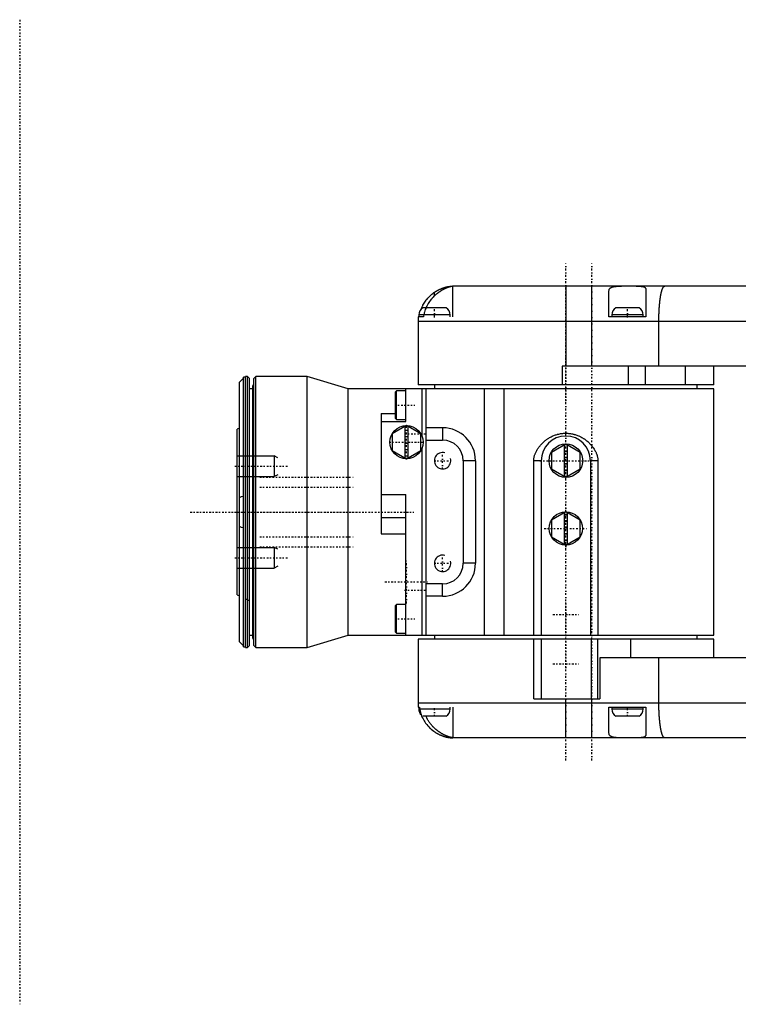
# Model space of a CAD drawing. Extents: x -526 to 218, y -128 to 128.
# Tile 1 of 9: x -526 to -351, y -120 to 120. Entities that reach past the tile are written whole.
import ezdxf

# ---------------------------------------------------------------- set-up
doc = ezdxf.new("R2010")
doc.units = 0
doc.linetypes.add('CENTER', pattern=[1.5, 0.45, -0.5, 0.05, -0.5])
for name, color, linetype in [('AM_0', 7, 'CONTINUOUS'), ('AM_10', 7, 'CONTINUOUS'), ('AM_7', 7, 'CENTER')]:
    doc.layers.add(name, color=color, linetype=linetype)

msp = doc.modelspace()

# ---------------------------------------------------------------- linework, layer by layer
at = {"layer": 'AM_0', "color": 7, "linetype": 'CONTINUOUS'}
for p, q in [((-425, 52.64), (-425, 53.5)), ((-420.5, 47.5), (-420.5, 55)), ((-306.59, 55), (-420.5, 55)), ((-393, 55), (-393, 35.5)), ((-386.7, 35.5), (-386.7, 55)), ((-382.5, 47.5), (-382.5, 53.76)), ((-373.5, 54.17), (-373.5, 47.5)), ((-428.8, 48), (-428.8, 47.5)), ((-421.2, 48), (-428.8, 48)), ((-422.15, 49.7), (-427.85, 49.7)), ((-421.2, 47.5), (-421.2, 48)), ((-381.8, 48), (-381.8, 47.5)), ((-374.2, 48), (-381.8, 48)), ((-375.15, 49.7), (-380.85, 49.7)), ((-374.2, 47.5), (-374.2, 48)), ((-429, 46.5), (-429, 31)), ((-429, 46.5), (-308.21, 46.5)), ((-427.66, 47.5), (-428.94, 47.5)), ((-373.5, 47.5), (-382.5, 47.5)), ((-370.35, 35.5), (-370.35, 46.5)), ((-393.89, 35.5), (-393.89, 31)), ((-304.08, 35.5), (-393.89, 35.5)), ((-377.71, 31), (-377.71, 35.5)), ((-373.56, 31), (-373.56, 35.5)), ((-363.98, 35.5), (-363.98, 31)), ((-357, 31), (-357, 35.5)), ((-471.5, 32.57), (-472.5, 31.6)), ((-472.5, -31.6), (-472.5, 31.6)), ((-471, 32.8), (-471.5, 32.8)), ((-471.5, -32.8), (-471.5, 32.8)), ((-470.5, 33), (-471, 33)), ((-471, -33), (-471, 33)), ((-470, 32.5), (-470.5, 33)), ((-470.5, -33), (-470.5, 33)), ((-470, -32.5), (-470, 32.5)), ((-468.5, 33), (-469, 32.5)), ((-469, -32.5), (-469, 32.5)), ((-456, 33), (-468.5, 33)), ((-468.5, -33), (-468.5, 33)), ((-446, 30), (-456, 33)), ((-456, -33), (-456, 33)), ((-469.2, 30), (-470, 30)), ((-469, 31), (-469.2, 30.8)), ((-469.2, -30.8), (-469.2, 30.8)), ((-357, 30), (-446, 30)), ((-446, -30), (-446, 30)), ((-434.2, 29.5), (-434.45, 29.25)), ((-434.45, 22.75), (-434.45, 29.25)), ((-432, 29.5), (-434.2, 29.5)), ((-434.2, 22.5), (-434.2, 29.5)), ((-432, 22.04), (-432, 30)), ((-357, 31), (-429, 31)), ((-428, 18.4), (-428, 30)), ((-427, -30), (-427, 30)), ((-425, 31), (-425, 30)), ((-412.8, -30), (-412.8, 30)), ((-408.01, -30), (-408.01, 30)), ((-361, 30), (-361, 31)), ((-357, -30), (-357, 30)), ((-438, 24), (-434.45, 24)), ((-438, 24), (-438, -5.29)), ((-438, 22.04), (-432, 22.04)), ((-434.45, 22.75), (-434.2, 22.5)), ((-434.2, 22.5), (-432, 22.5)), ((-472.5, 20.44), (-473, 20.2)), ((-473, -20.2), (-473, 20.2)), ((-431.8, 21.04), (-435.3, 19.02)), ((-432.15, 13.16), (-432.15, 20.84)), ((-428.3, 19.02), (-431.8, 21.04)), ((-431.45, 20.84), (-431.45, 13.16)), ((-423, 20.5), (-427, 20.5)), ((-423, 20.5), (-423, 17.5)), ((-435.3, 19.02), (-435.3, 14.98)), ((-428.3, 14.98), (-428.3, 19.02)), ((-427, 17.5), (-423, 17.5)), ((-435.3, 14.98), (-431.8, 12.96)), ((-431.8, 12.96), (-428.3, 14.98)), ((-428, -30), (-428, 15.6)), ((-393, 16.54), (-396.5, 14.52)), ((-396.5, 14.52), (-396.5, 10.48)), ((-393.35, 8.66), (-393.35, 16.34)), ((-389.5, 14.52), (-393, 16.54)), ((-392.65, 16.34), (-392.65, 8.66)), ((-389.5, 10.48), (-389.5, 14.52)), ((-418, 12.5), (-418, -12.5)), ((-415, 12.5), (-418, 12.5)), ((-415, 12.5), (-415, -12.5)), ((-400.83, -30), (-400.83, 12.5)), ((-399, 12.5), (-400.83, 12.5)), ((-399, 12.5), (-399, -30)), ((-387, 12.5), (-387, -30)), ((-385.17, 12.5), (-387, 12.5)), ((-385.17, 12.5), (-385.17, -30)), ((-396.5, 10.48), (-393, 8.46)), ((-393, 8.46), (-389.5, 10.48)), ((-473, 8.64), (-472.99, 8.64)), ((-438, 4.29), (-432, 4.29)), ((-432, -30), (-432, 4.29)), ((-393, 0.04), (-396.5, -1.98)), ((-389.5, -1.98), (-393, 0.04)), ((-438, -1.35), (-432, -1.35)), ((-396.5, -1.98), (-396.5, -6.02)), ((-393.35, -7.84), (-393.35, -0.16)), ((-392.65, -0.16), (-392.65, -7.84)), ((-389.5, -6.02), (-389.5, -1.98)), ((-438, -5.29), (-432, -5.29)), ((-396.5, -6.02), (-393, -8.04)), ((-393, -8.04), (-389.5, -6.02)), ((-472.99, -8.64), (-473, -8.64)), ((-415, -12.5), (-418, -12.5)), ((-423, -17.5), (-427, -17.5)), ((-423, -20.5), (-423, -17.5)), ((-473, -20.2), (-472.5, -20.44)), ((-471, -21.15), (-470, -21.62)), ((-423, -20.5), (-427, -20.5)), ((-434.2, -22.5), (-434.45, -22.75)), ((-434.45, -29.25), (-434.45, -22.75)), ((-432, -22.5), (-434.2, -22.5)), ((-434.2, -29.5), (-434.2, -22.5)), ((-470, -30), (-469.2, -30)), ((-469.2, -30.8), (-469, -31)), ((-456, -33), (-446, -30)), ((-446, -30), (-357, -30)), ((-434.45, -29.25), (-434.2, -29.5)), ((-434.2, -29.5), (-432, -29.5)), ((-429, -31), (-429, -46.5)), ((-357, -31), (-429, -31)), ((-425, -30), (-425, -31)), ((-400.83, -45.5), (-400.83, -31)), ((-399, -31), (-399, -45.5)), ((-386.83, -31), (-386.83, -45.5)), ((-385.31, -31), (-385.31, -45.5)), ((-377.22, -31), (-377.22, -35.5)), ((-361, -31), (-361, -30)), ((-357, -35.5), (-357, -31)), ((-472.5, -31.6), (-471.5, -32.57)), ((-471.5, -32.8), (-471, -32.8)), ((-471, -33), (-470.5, -33)), ((-470.5, -33), (-470, -32.5)), ((-469, -32.5), (-468.5, -33)), ((-468.5, -33), (-456, -33)), ((-304, -35.5), (-384.73, -35.5)), ((-384.73, -35.5), (-384.73, -45.5)), ((-370.35, -46.5), (-370.35, -35.5)), ((-400.83, -45.5), (-384.73, -45.5)), ((-393, -55), (-393, -45.5)), ((-386.7, -55), (-386.7, -45.5)), ((-429, -46.5), (-308.21, -46.5)), ((-428.94, -47.5), (-428.66, -47.5)), ((-428.8, -47.5), (-428.8, -48)), ((-421.2, -48), (-421.2, -47.5)), ((-420.5, -47.5), (-420.5, -55)), ((-382.5, -53.76), (-382.5, -47.5)), ((-382.5, -47.5), (-373.5, -47.5)), ((-381.8, -47.5), (-381.8, -48)), ((-374.2, -48), (-374.2, -47.5)), ((-373.5, -47.5), (-373.5, -54.17)), ((-421.2, -48), (-428.8, -48)), ((-422.15, -49.7), (-427.85, -49.7)), ((-374.2, -48), (-381.8, -48)), ((-375.15, -49.7), (-380.85, -49.7)), ((-306.59, -55), (-420.5, -55))]:
    msp.add_line(p, q, dxfattribs=at)
for points in [[(-428.19, 49.44, 0), (-428.14, 49.57, 0), (-428.03, 49.83, 0), (-427.92, 50.09, 0), (-427.85, 50.22, 0), (-427.79, 50.35, 0), (-427.65, 50.61, 0), (-427.5, 50.87, 0), (-427.34, 51.12, 0), (-427.17, 51.37, 0), (-427, 51.61, 0), (-426.9, 51.73, 0), (-426.81, 51.84, 0), (-426.62, 52.07, 0), (-426.43, 52.28, 0), (-426.23, 52.48, 0), (-426.03, 52.68, 0), (-425.82, 52.87, 0), (-425.71, 52.96, 0), (-425.6, 53.06, 0), (-425.36, 53.24, 0), (-425.12, 53.42, 0), (-425, 53.5, 0)], [(-425, 53.5, 0), (-424.97, 53.52, 0), (-424.91, 53.56, 0), (-424.86, 53.6, 0), (-424.83, 53.62, 0), (-424.8, 53.64, 0), (-424.74, 53.67, 0), (-424.69, 53.71, 0), (-424.63, 53.75, 0), (-424.57, 53.78, 0), (-424.51, 53.82, 0), (-424.48, 53.83, 0), (-424.45, 53.85, 0), (-424.39, 53.89, 0), (-424.33, 53.92, 0), (-424.27, 53.95, 0), (-424.22, 53.98, 0), (-424.16, 54.02, 0), (-424.13, 54.03, 0), (-424.1, 54.05, 0), (-424.04, 54.08, 0), (-423.98, 54.11, 0), (-423.95, 54.13, 0), (-423.92, 54.14, 0), (-423.86, 54.17, 0), (-423.8, 54.2, 0), (-423.77, 54.21, 0), (-423.74, 54.23, 0), (-423.68, 54.26, 0), (-423.62, 54.28, 0), (-423.56, 54.31, 0), (-423.5, 54.34, 0), (-423.44, 54.36, 0), (-423.41, 54.37, 0), (-423.38, 54.39, 0), (-423.32, 54.41, 0), (-423.26, 54.44, 0), (-423.2, 54.46, 0), (-423.15, 54.48, 0), (-423.09, 54.5, 0), (-423.06, 54.51, 0), (-423.03, 54.53, 0), (-422.97, 54.55, 0), (-422.91, 54.57, 0), (-422.86, 54.59, 0), (-422.8, 54.61, 0), (-422.74, 54.63, 0), (-422.71, 54.64, 0), (-422.68, 54.64, 0), (-422.63, 54.66, 0), (-422.57, 54.68, 0), (-422.52, 54.7, 0), (-422.46, 54.71, 0), (-422.41, 54.73, 0), (-422.38, 54.73, 0), (-422.35, 54.74, 0), (-422.3, 54.76, 0), (-422.25, 54.77, 0), (-422.2, 54.78, 0), (-422.14, 54.8, 0), (-422.09, 54.81, 0), (-422.07, 54.81, 0), (-422.04, 54.82, 0), (-421.99, 54.83, 0), (-421.94, 54.84, 0), (-421.92, 54.85, 0), (-421.89, 54.85, 0), (-421.84, 54.86, 0), (-421.8, 54.87, 0), (-421.77, 54.88, 0), (-421.75, 54.88, 0), (-421.7, 54.89, 0), (-421.66, 54.9, 0), (-421.61, 54.91, 0), (-421.57, 54.91, 0), (-421.52, 54.92, 0), (-421.5, 54.92, 0), (-421.48, 54.93, 0), (-421.44, 54.93, 0), (-421.4, 54.94, 0), (-421.36, 54.94, 0), (-421.32, 54.95, 0), (-421.28, 54.95, 0), (-421.26, 54.96, 0), (-421.24, 54.96, 0), (-421.21, 54.96, 0), (-421.17, 54.97, 0), (-421.14, 54.97, 0), (-421.1, 54.97, 0), (-421.07, 54.97, 0), (-421.05, 54.98, 0), (-421.03, 54.98, 0), (-421, 54.98, 0), (-420.97, 54.98, 0), (-420.94, 54.98, 0), (-420.91, 54.99, 0), (-420.89, 54.99, 0), (-420.87, 54.99, 0), (-420.86, 54.99, 0), (-420.83, 54.99, 0), (-420.81, 54.99, 0), (-420.78, 54.99, 0), (-420.76, 54.99, 0), (-420.74, 55, 0), (-420.73, 55, 0), (-420.72, 55, 0), (-420.7, 55, 0), (-420.68, 55, 0), (-420.67, 55, 0), (-420.66, 55, 0), (-420.64, 55, 0), (-420.62, 55, 0), (-420.62, 55, 0), (-420.61, 55, 0), (-420.59, 55, 0), (-420.58, 55, 0), (-420.57, 55, 0), (-420.56, 55, 0), (-420.55, 55, 0), (-420.54, 55, 0), (-420.54, 55, 0), (-420.53, 55, 0), (-420.52, 55, 0), (-420.52, 55, 0), (-420.51, 55, 0), (-420.51, 55, 0), (-420.5, 55, 0), (-420.5, 55, 0), (-420.5, 55, 0), (-420.5, 55, 0), (-420.5, 55, 0)], [(-420.5, 54.99, 0), (-420.5, 54.99, 0), (-420.5, 54.99, 0), (-420.5, 54.99, 0), (-420.51, 54.99, 0), (-420.51, 54.99, 0), (-420.51, 54.98, 0), (-420.52, 54.98, 0), (-420.52, 54.98, 0), (-420.53, 54.98, 0), (-420.54, 54.98, 0), (-420.55, 54.98, 0), (-420.55, 54.98, 0), (-420.56, 54.97, 0), (-420.57, 54.97, 0), (-420.59, 54.97, 0), (-420.6, 54.97, 0), (-420.62, 54.97, 0), (-420.63, 54.96, 0), (-420.63, 54.96, 0), (-420.65, 54.96, 0), (-420.67, 54.96, 0), (-420.68, 54.95, 0), (-420.69, 54.95, 0), (-420.71, 54.95, 0), (-420.73, 54.94, 0), (-420.74, 54.94, 0), (-420.76, 54.94, 0), (-420.78, 54.94, 0), (-420.8, 54.93, 0), (-420.83, 54.93, 0), (-420.86, 54.92, 0), (-420.89, 54.91, 0), (-420.9, 54.91, 0), (-420.91, 54.91, 0), (-420.94, 54.9, 0), (-420.98, 54.89, 0), (-421.01, 54.89, 0), (-421.04, 54.88, 0), (-421.07, 54.87, 0), (-421.09, 54.87, 0), (-421.11, 54.86, 0), (-421.15, 54.85, 0), (-421.18, 54.84, 0), (-421.22, 54.83, 0), (-421.26, 54.82, 0), (-421.3, 54.81, 0), (-421.32, 54.8, 0), (-421.34, 54.8, 0), (-421.38, 54.79, 0), (-421.42, 54.77, 0), (-421.46, 54.76, 0), (-421.51, 54.75, 0), (-421.55, 54.73, 0), (-421.57, 54.72, 0), (-421.59, 54.72, 0), (-421.64, 54.7, 0), (-421.69, 54.69, 0), (-421.73, 54.67, 0), (-421.78, 54.65, 0), (-421.83, 54.63, 0), (-421.85, 54.62, 0), (-421.88, 54.62, 0), (-421.93, 54.6, 0), (-421.98, 54.58, 0), (-422, 54.57, 0), (-422.03, 54.56, 0), (-422.08, 54.53, 0), (-422.13, 54.51, 0), (-422.16, 54.5, 0), (-422.18, 54.49, 0), (-422.23, 54.47, 0), (-422.29, 54.44, 0), (-422.34, 54.42, 0), (-422.4, 54.4, 0), (-422.45, 54.37, 0), (-422.48, 54.36, 0), (-422.5, 54.34, 0), (-422.56, 54.32, 0), (-422.61, 54.29, 0), (-422.67, 54.26, 0), (-422.73, 54.23, 0), (-422.78, 54.21, 0), (-422.81, 54.19, 0), (-422.84, 54.18, 0), (-422.9, 54.15, 0), (-422.95, 54.11, 0), (-423.01, 54.08, 0), (-423.07, 54.05, 0), (-423.12, 54.02, 0), (-423.15, 54, 0), (-423.18, 53.99, 0), (-423.24, 53.95, 0), (-423.3, 53.92, 0), (-423.35, 53.88, 0), (-423.41, 53.85, 0), (-423.47, 53.81, 0), (-423.5, 53.79, 0), (-423.53, 53.77, 0), (-423.58, 53.74, 0), (-423.64, 53.7, 0), (-423.7, 53.66, 0), (-423.76, 53.62, 0), (-423.81, 53.58, 0), (-423.84, 53.56, 0), (-423.87, 53.54, 0), (-423.93, 53.5, 0), (-423.98, 53.46, 0), (-424.01, 53.44, 0), (-424.04, 53.42, 0), (-424.1, 53.38, 0), (-424.15, 53.34, 0), (-424.18, 53.32, 0), (-424.21, 53.3, 0), (-424.27, 53.25, 0), (-424.32, 53.21, 0), (-424.38, 53.17, 0), (-424.43, 53.12, 0), (-424.49, 53.08, 0), (-424.52, 53.06, 0), (-424.54, 53.03, 0), (-424.6, 52.99, 0), (-424.65, 52.94, 0), (-424.84, 52.78, 0), (-425, 52.64, 0)], [(-382.5, 53.76, 0), (-382.5, 53.85, 0), (-382.48, 54, 0), (-382.46, 54.09, 0), (-382.45, 54.11, 0), (-382.45, 54.14, 0), (-382.44, 54.15, 0), (-382.44, 54.16, 0), (-382.43, 54.18, 0), (-382.42, 54.21, 0), (-382.42, 54.22, 0), (-382.41, 54.23, 0), (-382.4, 54.25, 0), (-382.39, 54.27, 0), (-382.39, 54.28, 0), (-382.38, 54.29, 0), (-382.37, 54.32, 0), (-382.36, 54.34, 0), (-382.35, 54.36, 0), (-382.33, 54.38, 0), (-382.32, 54.4, 0), (-382.31, 54.41, 0), (-382.31, 54.42, 0), (-382.29, 54.43, 0), (-382.27, 54.45, 0), (-382.26, 54.47, 0), (-382.24, 54.49, 0), (-382.22, 54.51, 0), (-382.22, 54.51, 0), (-382.21, 54.52, 0), (-382.19, 54.54, 0), (-382.17, 54.56, 0), (-382.15, 54.57, 0), (-382.13, 54.59, 0), (-382.11, 54.6, 0), (-382.1, 54.61, 0), (-382.09, 54.62, 0), (-382.07, 54.63, 0), (-382.04, 54.65, 0), (-382.02, 54.66, 0), (-382, 54.68, 0), (-381.97, 54.69, 0), (-381.96, 54.7, 0), (-381.95, 54.7, 0), (-381.92, 54.71, 0), (-381.9, 54.73, 0), (-381.87, 54.74, 0), (-381.84, 54.75, 0), (-381.82, 54.76, 0), (-381.8, 54.77, 0), (-381.79, 54.77, 0), (-381.76, 54.78, 0), (-381.73, 54.79, 0), (-381.71, 54.8, 0), (-381.7, 54.8, 0), (-381.67, 54.81, 0), (-381.64, 54.82, 0), (-381.62, 54.83, 0), (-381.61, 54.83, 0), (-381.58, 54.84, 0), (-381.54, 54.85, 0), (-381.51, 54.86, 0), (-381.48, 54.86, 0), (-381.44, 54.87, 0), (-381.43, 54.87, 0), (-381.41, 54.88, 0), (-381.37, 54.89, 0), (-381.34, 54.89, 0), (-381.3, 54.9, 0), (-381.27, 54.9, 0), (-381.23, 54.91, 0), (-381.21, 54.91, 0), (-381.19, 54.92, 0), (-381.15, 54.92, 0), (-381.12, 54.93, 0), (-381.08, 54.93, 0), (-381.04, 54.94, 0), (-381, 54.94, 0), (-380.98, 54.94, 0), (-380.96, 54.95, 0), (-380.92, 54.95, 0), (-380.88, 54.95, 0), (-380.83, 54.96, 0), (-380.79, 54.96, 0), (-380.75, 54.96, 0), (-380.73, 54.97, 0), (-380.71, 54.97, 0), (-380.67, 54.97, 0), (-380.62, 54.97, 0), (-380.58, 54.98, 0), (-380.53, 54.98, 0), (-380.49, 54.98, 0), (-380.47, 54.98, 0), (-380.45, 54.98, 0), (-380.4, 54.98, 0), (-380.35, 54.99, 0), (-380.33, 54.99, 0), (-380.31, 54.99, 0), (-380.26, 54.99, 0), (-380.22, 54.99, 0), (-380.19, 54.99, 0), (-380.17, 54.99, 0), (-380.12, 54.99, 0), (-380.07, 54.99, 0), (-380.03, 55, 0), (-379.98, 55, 0), (-379.93, 55, 0), (-379.91, 55, 0), (-379.88, 55, 0), (-379.83, 55, 0), (-379.78, 55, 0), (-379.73, 55, 0), (-379.68, 55, 0), (-379.63, 55, 0), (-379.61, 55, 0), (-379.58, 55, 0), (-379.53, 55, 0), (-379.48, 55, 0), (-379.46, 55, 0)], [(-375.86, 55, 0), (-375.74, 55, 0), (-375.5, 55, 0), (-375.28, 54.99, 0), (-375.17, 54.99, 0), (-375.07, 54.99, 0), (-374.86, 54.98, 0), (-374.67, 54.96, 0), (-374.49, 54.94, 0), (-374.33, 54.92, 0), (-374.18, 54.89, 0), (-374.11, 54.87, 0), (-374.04, 54.85, 0), (-373.92, 54.8, 0), (-373.81, 54.74, 0), (-373.72, 54.68, 0), (-373.65, 54.61, 0), (-373.59, 54.53, 0), (-373.56, 54.48, 0), (-373.54, 54.44, 0), (-373.52, 54.34, 0), (-373.5, 54.23, 0), (-373.5, 54.17, 0)], [(-370.35, 46.5, 0), (-370.35, 46.56, 0), (-370.35, 46.69, 0), (-370.35, 46.81, 0), (-370.35, 46.87, 0), (-370.35, 46.93, 0), (-370.34, 47.06, 0), (-370.34, 47.18, 0), (-370.34, 47.3, 0), (-370.34, 47.43, 0), (-370.34, 47.55, 0), (-370.34, 47.61, 0), (-370.33, 47.67, 0), (-370.33, 47.79, 0), (-370.33, 47.92, 0), (-370.32, 48.04, 0), (-370.32, 48.16, 0), (-370.32, 48.28, 0), (-370.31, 48.34, 0), (-370.31, 48.4, 0), (-370.31, 48.52, 0), (-370.3, 48.64, 0), (-370.3, 48.7, 0), (-370.3, 48.76, 0), (-370.29, 48.88, 0), (-370.28, 49, 0), (-370.28, 49.05, 0), (-370.28, 49.11, 0), (-370.27, 49.23, 0), (-370.27, 49.35, 0), (-370.26, 49.46, 0), (-370.25, 49.58, 0), (-370.24, 49.7, 0), (-370.24, 49.75, 0), (-370.24, 49.81, 0), (-370.23, 49.92, 0), (-370.22, 50.04, 0), (-370.21, 50.15, 0), (-370.2, 50.26, 0), (-370.19, 50.37, 0), (-370.19, 50.43, 0), (-370.18, 50.48, 0), (-370.17, 50.59, 0), (-370.16, 50.7, 0), (-370.15, 50.8, 0), (-370.14, 50.91, 0), (-370.13, 51.01, 0), (-370.12, 51.07, 0), (-370.12, 51.12, 0), (-370.11, 51.22, 0), (-370.1, 51.32, 0), (-370.08, 51.43, 0), (-370.07, 51.53, 0), (-370.06, 51.62, 0), (-370.05, 51.67, 0), (-370.05, 51.72, 0), (-370.03, 51.82, 0), (-370.02, 51.91, 0), (-370.01, 52.01, 0), (-369.99, 52.1, 0), (-369.98, 52.2, 0), (-369.97, 52.24, 0), (-369.97, 52.29, 0), (-369.95, 52.38, 0), (-369.94, 52.47, 0), (-369.93, 52.51, 0), (-369.92, 52.55, 0), (-369.91, 52.64, 0), (-369.89, 52.72, 0), (-369.88, 52.77, 0), (-369.88, 52.81, 0), (-369.86, 52.89, 0), (-369.85, 52.97, 0), (-369.83, 53.05, 0), (-369.81, 53.13, 0), (-369.8, 53.21, 0), (-369.79, 53.24, 0), (-369.78, 53.28, 0), (-369.76, 53.35, 0), (-369.75, 53.43, 0), (-369.73, 53.5, 0), (-369.71, 53.57, 0), (-369.7, 53.63, 0), (-369.69, 53.67, 0), (-369.68, 53.7, 0), (-369.66, 53.77, 0), (-369.64, 53.83, 0), (-369.62, 53.89, 0), (-369.61, 53.95, 0), (-369.59, 54.01, 0), (-369.58, 54.04, 0), (-369.57, 54.07, 0), (-369.55, 54.12, 0), (-369.53, 54.18, 0), (-369.51, 54.23, 0), (-369.49, 54.28, 0), (-369.48, 54.33, 0), (-369.47, 54.35, 0), (-369.46, 54.38, 0), (-369.44, 54.42, 0), (-369.42, 54.47, 0), (-369.4, 54.51, 0), (-369.38, 54.55, 0), (-369.36, 54.59, 0), (-369.35, 54.61, 0), (-369.34, 54.62, 0), (-369.32, 54.66, 0), (-369.3, 54.69, 0), (-369.29, 54.71, 0), (-369.28, 54.73, 0), (-369.26, 54.76, 0), (-369.24, 54.78, 0), (-369.23, 54.8, 0), (-369.22, 54.81, 0), (-369.2, 54.84, 0), (-369.18, 54.86, 0), (-369.16, 54.88, 0), (-369.14, 54.9, 0), (-369.12, 54.92, 0), (-369.11, 54.93, 0), (-369.1, 54.93, 0), (-369.08, 54.95, 0), (-369.05, 54.96, 0), (-369.03, 54.97, 0), (-369.01, 54.98, 0), (-368.99, 54.99, 0), (-368.98, 54.99, 0), (-368.97, 54.99, 0), (-368.95, 55, 0), (-368.93, 55, 0), (-368.92, 55, 0)], [(-425, 52.64, 0), (-425.12, 52.53, 0), (-425.34, 52.31, 0), (-425.56, 52.08, 0), (-425.67, 51.95, 0), (-425.77, 51.83, 0), (-425.98, 51.57, 0), (-426.18, 51.3, 0), (-426.37, 51.02, 0), (-426.55, 50.74, 0), (-426.72, 50.45, 0), (-426.79, 50.3, 0), (-426.87, 50.16, 0), (-427, 49.87, 0), (-427.12, 49.58, 0), (-427.24, 49.28, 0), (-427.34, 48.97, 0), (-427.44, 48.65, 0), (-427.48, 48.49, 0), (-427.52, 48.33, 0), (-427.59, 48, 0), (-427.64, 47.67, 0), (-427.66, 47.5, 0)], [(-400.83, 12.5, 0), (-400.83, 12.59, 0), (-400.82, 12.77, 0), (-400.8, 12.95, 0), (-400.79, 13.04, 0), (-400.77, 13.13, 0), (-400.74, 13.3, 0), (-400.7, 13.48, 0), (-400.65, 13.65, 0), (-400.6, 13.83, 0), (-400.54, 14, 0), (-400.51, 14.09, 0), (-400.48, 14.17, 0), (-400.41, 14.34, 0), (-400.34, 14.5, 0), (-400.26, 14.66, 0), (-400.17, 14.83, 0), (-400.09, 14.99, 0), (-400.04, 15.07, 0), (-399.99, 15.16, 0), (-399.89, 15.32, 0), (-399.78, 15.49, 0), (-399.73, 15.57, 0), (-399.67, 15.66, 0), (-399.55, 15.82, 0), (-399.42, 15.99, 0), (-399.36, 16.07, 0), (-399.29, 16.15, 0), (-399.15, 16.31, 0), (-399.01, 16.48, 0), (-398.86, 16.64, 0), (-398.71, 16.79, 0), (-398.55, 16.95, 0), (-398.47, 17.02, 0), (-398.39, 17.09, 0), (-398.22, 17.24, 0), (-398.05, 17.38, 0), (-397.88, 17.51, 0), (-397.7, 17.65, 0), (-397.52, 17.77, 0), (-397.43, 17.83, 0), (-397.34, 17.89, 0), (-397.15, 18.01, 0), (-396.96, 18.12, 0), (-396.76, 18.23, 0), (-396.57, 18.33, 0), (-396.37, 18.43, 0), (-396.27, 18.47, 0), (-396.17, 18.52, 0), (-395.96, 18.6, 0), (-395.76, 18.68, 0), (-395.55, 18.76, 0), (-395.34, 18.82, 0), (-395.13, 18.89, 0), (-395.02, 18.92, 0), (-394.91, 18.94, 0), (-394.7, 18.99, 0), (-394.48, 19.04, 0), (-394.26, 19.08, 0), (-394.04, 19.11, 0), (-393.82, 19.14, 0), (-393.71, 19.15, 0), (-393.6, 19.16, 0), (-393.38, 19.17, 0), (-393.16, 19.18, 0), (-393.04, 19.18, 0), (-392.93, 19.18, 0), (-392.71, 19.17, 0), (-392.49, 19.16, 0), (-392.38, 19.15, 0), (-392.27, 19.14, 0), (-392.05, 19.12, 0), (-391.83, 19.09, 0), (-391.61, 19.05, 0), (-391.39, 19.01, 0), (-391.18, 18.96, 0), (-391.07, 18.94, 0), (-390.96, 18.91, 0), (-390.75, 18.85, 0), (-390.54, 18.78, 0), (-390.33, 18.71, 0), (-390.12, 18.64, 0), (-389.92, 18.55, 0), (-389.81, 18.51, 0), (-389.71, 18.46, 0), (-389.51, 18.37, 0), (-389.32, 18.27, 0), (-389.12, 18.17, 0), (-388.93, 18.06, 0), (-388.74, 17.94, 0), (-388.65, 17.88, 0), (-388.56, 17.82, 0), (-388.37, 17.7, 0), (-388.19, 17.57, 0), (-388.02, 17.43, 0), (-387.85, 17.3, 0), (-387.68, 17.15, 0), (-387.6, 17.08, 0), (-387.51, 17.01, 0), (-387.35, 16.85, 0), (-387.2, 16.7, 0), (-387.05, 16.54, 0), (-386.9, 16.38, 0), (-386.76, 16.21, 0), (-386.69, 16.12, 0), (-386.62, 16.04, 0), (-386.48, 15.87, 0), (-386.36, 15.69, 0), (-386.3, 15.61, 0), (-386.24, 15.52, 0), (-386.13, 15.34, 0), (-386.02, 15.17, 0), (-385.97, 15.08, 0), (-385.92, 14.99, 0), (-385.82, 14.82, 0), (-385.73, 14.65, 0), (-385.65, 14.47, 0), (-385.58, 14.3, 0), (-385.51, 14.13, 0), (-385.48, 14.05, 0), (-385.44, 13.97, 0), (-385.39, 13.8, 0), (-385.34, 13.63, 0), (-385.29, 13.46, 0), (-385.25, 13.29, 0), (-385.22, 13.11, 0), (-385.21, 13.03, 0), (-385.2, 12.94, 0), (-385.18, 12.76, 0), (-385.17, 12.59, 0), (-385.17, 12.5, 0)], [(-472.5, 3.52, 0), (-472.34, 3.6, 0), (-472, 3.74, 0), (-471.67, 3.85, 0), (-471.5, 3.89, 0)], [(-471.5, -3.89, 0), (-471.67, -3.85, 0), (-472, -3.74, 0), (-472.34, -3.6, 0), (-472.5, -3.52, 0)], [(-428.66, -47.5, 0), (-428.63, -47.7, 0), (-428.56, -48.11, 0), (-428.47, -48.51, 0), (-428.42, -48.71, 0), (-428.37, -48.91, 0), (-428.24, -49.29, 0), (-428.11, -49.66, 0), (-427.95, -50.01, 0), (-427.78, -50.37, 0), (-427.59, -50.72, 0), (-427.48, -50.9, 0), (-427.37, -51.07, 0), (-427.14, -51.42, 0), (-426.89, -51.74, 0), (-426.63, -52.05, 0), (-426.37, -52.35, 0), (-426.1, -52.62, 0), (-425.96, -52.75, 0), (-425.81, -52.88, 0), (-425.5, -53.14, 0), (-425.17, -53.39, 0), (-425, -53.5, 0)], [(-368.92, -55, 0), (-368.93, -55, 0), (-368.95, -55, 0), (-368.97, -54.99, 0), (-368.98, -54.99, 0), (-368.99, -54.99, 0), (-369.01, -54.98, 0), (-369.03, -54.97, 0), (-369.05, -54.96, 0), (-369.08, -54.95, 0), (-369.1, -54.93, 0), (-369.11, -54.93, 0), (-369.12, -54.92, 0), (-369.14, -54.9, 0), (-369.16, -54.88, 0), (-369.18, -54.86, 0), (-369.2, -54.84, 0), (-369.22, -54.81, 0), (-369.23, -54.8, 0), (-369.24, -54.78, 0), (-369.26, -54.76, 0), (-369.28, -54.73, 0), (-369.29, -54.71, 0), (-369.3, -54.69, 0), (-369.32, -54.66, 0), (-369.34, -54.62, 0), (-369.35, -54.61, 0), (-369.36, -54.59, 0), (-369.38, -54.55, 0), (-369.4, -54.51, 0), (-369.42, -54.47, 0), (-369.44, -54.42, 0), (-369.46, -54.38, 0), (-369.47, -54.35, 0), (-369.48, -54.33, 0), (-369.49, -54.28, 0), (-369.51, -54.23, 0), (-369.53, -54.18, 0), (-369.55, -54.12, 0), (-369.57, -54.07, 0), (-369.58, -54.04, 0), (-369.59, -54.01, 0), (-369.61, -53.95, 0), (-369.62, -53.89, 0), (-369.64, -53.83, 0), (-369.66, -53.77, 0), (-369.68, -53.7, 0), (-369.69, -53.67, 0), (-369.7, -53.63, 0), (-369.71, -53.57, 0), (-369.73, -53.5, 0), (-369.75, -53.43, 0), (-369.76, -53.35, 0), (-369.78, -53.28, 0), (-369.79, -53.24, 0), (-369.8, -53.21, 0), (-369.81, -53.13, 0), (-369.83, -53.05, 0), (-369.85, -52.97, 0), (-369.86, -52.89, 0), (-369.88, -52.81, 0), (-369.88, -52.77, 0), (-369.89, -52.72, 0), (-369.91, -52.64, 0), (-369.92, -52.55, 0), (-369.93, -52.51, 0), (-369.94, -52.47, 0), (-369.95, -52.38, 0), (-369.97, -52.29, 0), (-369.97, -52.24, 0), (-369.98, -52.2, 0), (-369.99, -52.1, 0), (-370.01, -52.01, 0), (-370.02, -51.91, 0), (-370.03, -51.82, 0), (-370.05, -51.72, 0), (-370.05, -51.67, 0), (-370.06, -51.62, 0), (-370.07, -51.53, 0), (-370.08, -51.43, 0), (-370.1, -51.32, 0), (-370.11, -51.22, 0), (-370.12, -51.12, 0), (-370.12, -51.07, 0), (-370.13, -51.01, 0), (-370.14, -50.91, 0), (-370.15, -50.8, 0), (-370.16, -50.7, 0), (-370.17, -50.59, 0), (-370.18, -50.48, 0), (-370.19, -50.43, 0), (-370.19, -50.37, 0), (-370.2, -50.26, 0), (-370.21, -50.15, 0), (-370.22, -50.04, 0), (-370.23, -49.92, 0), (-370.24, -49.81, 0), (-370.24, -49.75, 0), (-370.24, -49.7, 0), (-370.25, -49.58, 0), (-370.26, -49.46, 0), (-370.27, -49.35, 0), (-370.27, -49.23, 0), (-370.28, -49.11, 0), (-370.28, -49.05, 0), (-370.28, -49, 0), (-370.29, -48.88, 0), (-370.3, -48.76, 0), (-370.3, -48.7, 0), (-370.3, -48.64, 0), (-370.31, -48.52, 0), (-370.31, -48.4, 0), (-370.31, -48.34, 0), (-370.32, -48.28, 0), (-370.32, -48.16, 0), (-370.32, -48.04, 0), (-370.33, -47.92, 0), (-370.33, -47.79, 0), (-370.33, -47.67, 0), (-370.34, -47.61, 0), (-370.34, -47.55, 0), (-370.34, -47.43, 0), (-370.34, -47.3, 0), (-370.34, -47.18, 0), (-370.34, -47.06, 0), (-370.35, -46.93, 0), (-370.35, -46.87, 0), (-370.35, -46.81, 0), (-370.35, -46.69, 0), (-370.35, -46.56, 0), (-370.35, -46.5, 0)], [(-425, -52.64, 0), (-425.07, -52.57, 0), (-425.21, -52.44, 0), (-425.35, -52.3, 0), (-425.41, -52.23, 0), (-425.48, -52.16, 0), (-425.62, -52.01, 0), (-425.75, -51.86, 0), (-425.88, -51.7, 0), (-426.01, -51.54, 0), (-426.13, -51.37, 0), (-426.19, -51.29, 0), (-426.25, -51.2, 0), (-426.37, -51.03, 0), (-426.48, -50.86, 0), (-426.58, -50.68, 0), (-426.69, -50.5, 0), (-426.78, -50.32, 0), (-426.83, -50.23, 0), (-426.87, -50.14, 0), (-426.96, -49.96, 0), (-427.04, -49.79, 0), (-427.08, -49.7, 0)], [(-420.5, -54.99, 0), (-420.5, -54.99, 0), (-420.5, -54.99, 0), (-420.5, -54.99, 0), (-420.51, -54.99, 0), (-420.51, -54.99, 0), (-420.51, -54.98, 0), (-420.52, -54.98, 0), (-420.52, -54.98, 0), (-420.53, -54.98, 0), (-420.54, -54.98, 0), (-420.55, -54.98, 0), (-420.55, -54.98, 0), (-420.56, -54.97, 0), (-420.57, -54.97, 0), (-420.59, -54.97, 0), (-420.6, -54.97, 0), (-420.62, -54.97, 0), (-420.63, -54.96, 0), (-420.63, -54.96, 0), (-420.65, -54.96, 0), (-420.67, -54.96, 0), (-420.68, -54.95, 0), (-420.69, -54.95, 0), (-420.71, -54.95, 0), (-420.73, -54.94, 0), (-420.74, -54.94, 0), (-420.76, -54.94, 0), (-420.78, -54.94, 0), (-420.8, -54.93, 0), (-420.83, -54.93, 0), (-420.86, -54.92, 0), (-420.89, -54.91, 0), (-420.9, -54.91, 0), (-420.91, -54.91, 0), (-420.94, -54.9, 0), (-420.98, -54.89, 0), (-421.01, -54.89, 0), (-421.04, -54.88, 0), (-421.07, -54.87, 0), (-421.09, -54.87, 0), (-421.11, -54.86, 0), (-421.15, -54.85, 0), (-421.18, -54.84, 0), (-421.22, -54.83, 0), (-421.26, -54.82, 0), (-421.3, -54.81, 0), (-421.32, -54.8, 0), (-421.34, -54.8, 0), (-421.38, -54.79, 0), (-421.42, -54.77, 0), (-421.46, -54.76, 0), (-421.51, -54.75, 0), (-421.55, -54.73, 0), (-421.57, -54.72, 0), (-421.59, -54.72, 0), (-421.64, -54.7, 0), (-421.69, -54.69, 0), (-421.73, -54.67, 0), (-421.78, -54.65, 0), (-421.83, -54.63, 0), (-421.85, -54.62, 0), (-421.88, -54.62, 0), (-421.93, -54.6, 0), (-421.98, -54.58, 0), (-422, -54.57, 0), (-422.03, -54.56, 0), (-422.08, -54.53, 0), (-422.13, -54.51, 0), (-422.16, -54.5, 0), (-422.18, -54.49, 0), (-422.23, -54.47, 0), (-422.29, -54.44, 0), (-422.34, -54.42, 0), (-422.4, -54.4, 0), (-422.45, -54.37, 0), (-422.48, -54.36, 0), (-422.5, -54.34, 0), (-422.56, -54.32, 0), (-422.61, -54.29, 0), (-422.67, -54.26, 0), (-422.73, -54.23, 0), (-422.78, -54.21, 0), (-422.81, -54.19, 0), (-422.84, -54.18, 0), (-422.9, -54.15, 0), (-422.95, -54.11, 0), (-423.01, -54.08, 0), (-423.07, -54.05, 0), (-423.12, -54.02, 0), (-423.15, -54, 0), (-423.18, -53.99, 0), (-423.24, -53.95, 0), (-423.3, -53.92, 0), (-423.35, -53.88, 0), (-423.41, -53.85, 0), (-423.47, -53.81, 0), (-423.5, -53.79, 0), (-423.53, -53.77, 0), (-423.58, -53.74, 0), (-423.64, -53.7, 0), (-423.7, -53.66, 0), (-423.76, -53.62, 0), (-423.81, -53.58, 0), (-423.84, -53.56, 0), (-423.87, -53.54, 0), (-423.93, -53.5, 0), (-423.98, -53.46, 0), (-424.01, -53.44, 0), (-424.04, -53.42, 0), (-424.1, -53.38, 0), (-424.15, -53.34, 0), (-424.18, -53.32, 0), (-424.21, -53.3, 0), (-424.27, -53.25, 0), (-424.32, -53.21, 0), (-424.38, -53.17, 0), (-424.43, -53.12, 0), (-424.49, -53.08, 0), (-424.52, -53.06, 0), (-424.54, -53.03, 0), (-424.6, -52.99, 0), (-424.65, -52.94, 0), (-424.84, -52.78, 0), (-425, -52.64, 0)], [(-425, -53.5, 0), (-424.97, -53.52, 0), (-424.91, -53.56, 0), (-424.86, -53.6, 0), (-424.83, -53.62, 0), (-424.8, -53.64, 0), (-424.74, -53.67, 0), (-424.69, -53.71, 0), (-424.63, -53.75, 0), (-424.57, -53.78, 0), (-424.51, -53.82, 0), (-424.48, -53.83, 0), (-424.45, -53.85, 0), (-424.39, -53.89, 0), (-424.33, -53.92, 0), (-424.27, -53.95, 0), (-424.22, -53.98, 0), (-424.16, -54.02, 0), (-424.13, -54.03, 0), (-424.1, -54.05, 0), (-424.04, -54.08, 0), (-423.98, -54.11, 0), (-423.95, -54.13, 0), (-423.92, -54.14, 0), (-423.86, -54.17, 0), (-423.8, -54.2, 0), (-423.77, -54.21, 0), (-423.74, -54.23, 0), (-423.68, -54.26, 0), (-423.62, -54.28, 0), (-423.56, -54.31, 0), (-423.5, -54.34, 0), (-423.44, -54.36, 0), (-423.41, -54.37, 0), (-423.38, -54.39, 0), (-423.32, -54.41, 0), (-423.26, -54.44, 0), (-423.2, -54.46, 0), (-423.15, -54.48, 0), (-423.09, -54.5, 0), (-423.06, -54.51, 0), (-423.03, -54.53, 0), (-422.97, -54.55, 0), (-422.91, -54.57, 0), (-422.86, -54.59, 0), (-422.8, -54.61, 0), (-422.74, -54.63, 0), (-422.71, -54.64, 0), (-422.68, -54.64, 0), (-422.63, -54.66, 0), (-422.57, -54.68, 0), (-422.52, -54.7, 0), (-422.46, -54.71, 0), (-422.41, -54.73, 0), (-422.38, -54.73, 0), (-422.35, -54.74, 0), (-422.3, -54.76, 0), (-422.25, -54.77, 0), (-422.2, -54.78, 0), (-422.14, -54.8, 0), (-422.09, -54.81, 0), (-422.07, -54.81, 0), (-422.04, -54.82, 0), (-421.99, -54.83, 0), (-421.94, -54.84, 0), (-421.92, -54.85, 0), (-421.89, -54.85, 0), (-421.84, -54.86, 0), (-421.8, -54.87, 0), (-421.77, -54.88, 0), (-421.75, -54.88, 0), (-421.7, -54.89, 0), (-421.66, -54.9, 0), (-421.61, -54.91, 0), (-421.57, -54.91, 0), (-421.52, -54.92, 0), (-421.5, -54.92, 0), (-421.48, -54.93, 0), (-421.44, -54.93, 0), (-421.4, -54.94, 0), (-421.36, -54.94, 0), (-421.32, -54.95, 0), (-421.28, -54.95, 0), (-421.26, -54.96, 0), (-421.24, -54.96, 0), (-421.21, -54.96, 0), (-421.17, -54.97, 0), (-421.14, -54.97, 0), (-421.1, -54.97, 0), (-421.07, -54.97, 0), (-421.05, -54.98, 0), (-421.03, -54.98, 0), (-421, -54.98, 0), (-420.97, -54.98, 0), (-420.94, -54.98, 0), (-420.91, -54.99, 0), (-420.89, -54.99, 0), (-420.87, -54.99, 0), (-420.86, -54.99, 0), (-420.83, -54.99, 0), (-420.81, -54.99, 0), (-420.78, -54.99, 0), (-420.76, -54.99, 0), (-420.74, -55, 0), (-420.73, -55, 0), (-420.72, -55, 0), (-420.7, -55, 0), (-420.68, -55, 0), (-420.67, -55, 0), (-420.66, -55, 0), (-420.64, -55, 0), (-420.62, -55, 0), (-420.62, -55, 0), (-420.61, -55, 0), (-420.59, -55, 0), (-420.58, -55, 0), (-420.57, -55, 0), (-420.56, -55, 0), (-420.55, -55, 0), (-420.54, -55, 0), (-420.54, -55, 0), (-420.53, -55, 0), (-420.52, -55, 0), (-420.52, -55, 0), (-420.51, -55, 0), (-420.51, -55, 0), (-420.5, -55, 0), (-420.5, -55, 0), (-420.5, -55, 0), (-420.5, -55, 0), (-420.5, -55, 0)], [(-379.46, -55, 0), (-379.48, -55, 0), (-379.53, -55, 0), (-379.58, -55, 0), (-379.61, -55, 0), (-379.63, -55, 0), (-379.68, -55, 0), (-379.73, -55, 0), (-379.78, -55, 0), (-379.83, -55, 0), (-379.88, -55, 0), (-379.9, -55, 0), (-379.93, -55, 0), (-379.98, -55, 0), (-380.03, -55, 0), (-380.07, -54.99, 0), (-380.12, -54.99, 0), (-380.17, -54.99, 0), (-380.19, -54.99, 0), (-380.22, -54.99, 0), (-380.26, -54.99, 0), (-380.31, -54.99, 0), (-380.33, -54.99, 0), (-380.35, -54.99, 0), (-380.4, -54.98, 0), (-380.45, -54.98, 0), (-380.47, -54.98, 0), (-380.49, -54.98, 0), (-380.53, -54.98, 0), (-380.58, -54.98, 0), (-380.62, -54.97, 0), (-380.67, -54.97, 0), (-380.71, -54.97, 0), (-380.73, -54.97, 0), (-380.75, -54.96, 0), (-380.79, -54.96, 0), (-380.84, -54.96, 0), (-380.88, -54.95, 0), (-380.92, -54.95, 0), (-380.96, -54.95, 0), (-380.98, -54.94, 0), (-381, -54.94, 0), (-381.04, -54.94, 0), (-381.08, -54.93, 0), (-381.12, -54.93, 0), (-381.15, -54.92, 0), (-381.19, -54.92, 0), (-381.21, -54.91, 0), (-381.23, -54.91, 0), (-381.27, -54.9, 0), (-381.3, -54.9, 0), (-381.34, -54.89, 0), (-381.37, -54.89, 0), (-381.41, -54.88, 0), (-381.43, -54.87, 0), (-381.44, -54.87, 0), (-381.48, -54.86, 0), (-381.51, -54.86, 0), (-381.54, -54.85, 0), (-381.58, -54.84, 0), (-381.61, -54.83, 0), (-381.62, -54.83, 0), (-381.64, -54.82, 0), (-381.67, -54.81, 0), (-381.7, -54.8, 0), (-381.72, -54.8, 0), (-381.73, -54.79, 0), (-381.76, -54.78, 0), (-381.79, -54.77, 0), (-381.8, -54.77, 0), (-381.82, -54.76, 0), (-381.84, -54.75, 0), (-381.87, -54.74, 0), (-381.9, -54.73, 0), (-381.92, -54.71, 0), (-381.95, -54.7, 0), (-381.96, -54.69, 0), (-381.97, -54.69, 0), (-382, -54.68, 0), (-382.02, -54.66, 0), (-382.04, -54.65, 0), (-382.07, -54.63, 0), (-382.09, -54.62, 0), (-382.1, -54.61, 0), (-382.11, -54.6, 0), (-382.13, -54.59, 0), (-382.15, -54.57, 0), (-382.17, -54.56, 0), (-382.19, -54.54, 0), (-382.21, -54.52, 0), (-382.22, -54.51, 0), (-382.22, -54.51, 0), (-382.24, -54.49, 0), (-382.26, -54.47, 0), (-382.27, -54.45, 0), (-382.29, -54.43, 0), (-382.31, -54.42, 0), (-382.31, -54.41, 0), (-382.32, -54.4, 0), (-382.33, -54.38, 0), (-382.35, -54.36, 0), (-382.36, -54.34, 0), (-382.37, -54.32, 0), (-382.38, -54.29, 0), (-382.39, -54.28, 0), (-382.39, -54.27, 0), (-382.4, -54.25, 0), (-382.41, -54.23, 0), (-382.42, -54.22, 0), (-382.42, -54.21, 0), (-382.43, -54.18, 0), (-382.44, -54.16, 0), (-382.44, -54.15, 0), (-382.45, -54.14, 0), (-382.45, -54.11, 0), (-382.46, -54.09, 0), (-382.48, -54, 0), (-382.5, -53.85, 0), (-382.5, -53.76, 0)], [(-373.5, -54.17, 0), (-373.5, -54.23, 0), (-373.52, -54.34, 0), (-373.54, -54.44, 0), (-373.57, -54.48, 0), (-373.59, -54.53, 0), (-373.65, -54.61, 0), (-373.72, -54.68, 0), (-373.81, -54.75, 0), (-373.92, -54.8, 0), (-374.04, -54.85, 0), (-374.11, -54.87, 0), (-374.18, -54.89, 0), (-374.33, -54.92, 0), (-374.49, -54.94, 0), (-374.67, -54.96, 0), (-374.86, -54.98, 0), (-375.06, -54.99, 0), (-375.17, -54.99, 0), (-375.28, -54.99, 0), (-375.5, -55, 0), (-375.74, -55, 0), (-375.86, -55, 0)]]:
    msp.add_polyline3d(points, dxfattribs=at)
for centre, radius in [((-431.8, 17), 4.05), ((-393, 12.5), 4.1), ((-393, -4), 4.05)]:
    msp.add_circle(centre, radius, dxfattribs=at)
for centre, radius, start, end in [((-426.8, 48), 2, 121.7883, 180), ((-423.2, 48), 2, 0, 58.2117), ((-379.8, 48), 2, 121.7883, 180), ((-376.2, 48), 2, 0, 58.2117), ((-420.5, 46.5), 8.5, 173.2437, 180), ((-423, 12.5), 8, 0, 90), ((-423, 12.5), 5, 0, 90), ((-393, 12.5), 6, 0, 180), ((-423, -12.5), 5, 270, 0), ((-423, -12.5), 8, 270, 0), ((-420.5, -46.5), 8.5, 180, 186.7563), ((-426.8, -48), 2, 180, 226.0037), ((-423.2, -48), 2, 301.7883, 0), ((-379.8, -48), 2, 180, 238.2117), ((-376.2, -48), 2, 301.7883, 0)]:
    msp.add_arc(centre, radius, start, end, dxfattribs=at)
at = {"layer": 'AM_10', "color": 7, "linetype": 'CONTINUOUS'}
for p, q in [((-473, 13.64), (-464, 13.64)), ((-463.1, 13.2), (-464, 13.64)), ((-464, 13.64), (-464, 8.64)), ((-473, 8.64), (-464, 8.64)), ((-463.1, 9.07), (-464, 8.64)), ((-473, -8.64), (-464, -8.64)), ((-463.1, -9.07), (-464, -8.64)), ((-464, -8.64), (-464, -13.64)), ((-473, -13.64), (-464, -13.64)), ((-463.1, -13.2), (-464, -13.64))]:
    msp.add_line(p, q, dxfattribs=at)
for centre in [(-423, 12.5), (-423, -12.5)]:
    msp.add_arc(centre, 2, 75, 15, dxfattribs=at)
at = {"layer": 'AM_7', "color": 4, "linetype": 'CENTER'}
for p, q in [((-526, 119.9), (-526, -119.9)), ((-393, -60.5), (-393, 60.5)), ((-386.7, -60.5), (-386.7, 60.5)), ((-425, 47.39), (-425, 49.81)), ((-378, 47.39), (-378, 49.81)), ((-393, 27), (-393, 38)), ((-434.67, 26), (-429.78, 26)), ((-431.8, 12.75), (-431.8, 21.25)), ((-436.05, 17), (-427.55, 17)), ((-432.25, 19), (-426.75, 19)), ((-393, 6.2), (-393, 18.8)), ((-423, 10.4), (-423, 14.6)), ((-425.1, 12.5), (-420.9, 12.5)), ((-399.3, 12.5), (-386.7, 12.5)), ((-473.6, 11.14), (-460.41, 11.14)), ((-467.55, 8.5), (-444.45, 8.5)), ((-467.55, 6.01), (-444.45, 6.01)), ((-484.48, 0), (-429.98, 0)), ((-474.45, 0), (-442.55, 0)), ((-393, -9.25), (-393, 1.25)), ((-398.25, -4), (-387.75, -4)), ((-467.55, -6.01), (-444.45, -6.01)), ((-467.55, -8.5), (-444.45, -8.5)), ((-473.6, -11.14), (-460.41, -11.14)), ((-431.8, -22.25), (-431.8, -11.75)), ((-423, -14.6), (-423, -10.4)), ((-425.1, -12.5), (-420.9, -12.5)), ((-437.05, -17), (-426.55, -17)), ((-432.25, -19), (-426.75, -19)), ((-393, -38), (-393, -21.85)), ((-434.67, -26), (-429.78, -26)), ((-396.15, -25), (-389.85, -25)), ((-396.15, -37), (-389.85, -37)), ((-425, -49.81), (-425, -47.39)), ((-378, -49.81), (-378, -47.39))]:
    msp.add_line(p, q, dxfattribs=at)

doc.saveas('drawing.dxf')
